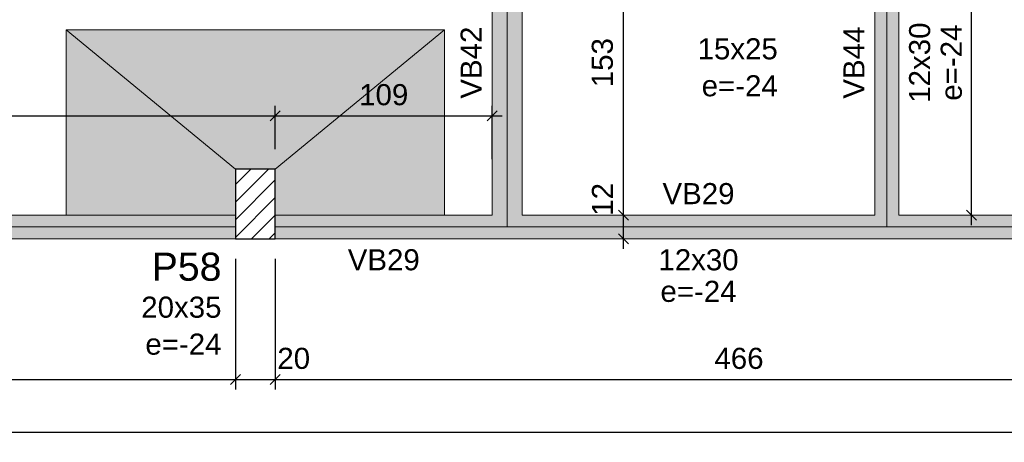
# Model space of a CAD drawing. Header units: millimetres. Extents: x 0 to 119, y 0 to 84.
# Tile 13 of 27: x 72 to 82, y 26 to 30. Entities that reach past the tile are written whole.
import ezdxf

# ---------------------------------------------------------------- set-up
doc = ezdxf.new("R2010")
doc.units = ezdxf.units.MM
doc.header["$MEASUREMENT"] = 0
doc.linetypes.add('NULL', pattern=[0])
doc.layers.get('0').update_dxf_attribs({"lineweight": 18})
for name, color, linetype, lineweight in [('FO-Cotas', 5, 'Continuous', 5), ('FO-Eixos', 5, 'Continuous', 5), ('FO-Hachura das sapatas', 43, 'Continuous', 5), ('FO-Hachura pilar que passa', 19, 'Continuous', 5), ('FO-Hachura viga', 43, 'Continuous', 5), ('FO-Pilares', 4, 'Continuous', 30), ('FO-Seção das fundações', 9, 'Continuous', 5), ('FO-Textos das vigas', 7, 'Continuous', 5), ('FO-Textos dos pilares', 7, 'Continuous', 5), ('FO-Vigas', 1, 'Continuous', 20)]:
    doc.layers.add(name, color=color, linetype=linetype, lineweight=lineweight)
doc.styles.add('Arial', font='txt')
doc.dimstyles.new('UM_50.000000', dxfattribs={"dimtxt": 0.18, "dimasz": 0.1, "dimexe": 0.1, "dimexo": 0.2, "dimgap": 0, "dimtad": 1, "dimtih": 1, "dimtoh": 1, "dimdec": 1, "dimlfac": 50, "dimzin": 0, "dimdsep": 46, "dimtxsty": 'Standard', "dimcen": 0.09, "dimdle": 0.1, "dimadec": 1, "dimazin": 2, "dimtfac": 1, "dimtdec": 4, "dimtofl": 0, "dimtmove": 0, "dimatfit": 3, "dimfxl": 1, "dimtolj": 1, "dimarcsym": 0})

# ---------------------------------------------------------------- blocks, each defined once
blk = doc.blocks.new('_Oblique')
at = {"color": 0, "linetype": 'ByBlock', "lineweight": -2}
blk.add_line((-0.5, -0.5), (0.5, 0.5), dxfattribs=at)
blk = doc.blocks.new('*D40')
at = {"layer": 'Defpoints', "color": 0}
for p in [(65.6512, 27.9604), (74.1152, 27.9604), (74.1152, 26.5484)]:
    blk.add_point(p, dxfattribs=at)
at = {"layer": 'FO-Cotas', "color": 0, "lineweight": -2}
for p, q in [((65.6512, 27.7604), (65.6512, 26.4484)), ((74.1152, 27.7604), (74.1152, 26.4484)), ((65.5512, 26.5484), (74.2152, 26.5484))]:
    blk.add_line(p, q, dxfattribs=at)
at = {"layer": 'FO-Cotas', "color": 0, "lineweight": -2, "xscale": 0.1, "yscale": 0.1, "zscale": 0.1, "rotation": 180}
blk.add_blockref('_Oblique', (65.6512, 26.5484), dxfattribs=at)
at = {"layer": 'FO-Cotas', "color": 0, "lineweight": -2, "xscale": 0.1, "yscale": 0.1, "zscale": 0.1}
blk.add_blockref('_Oblique', (74.1152, 26.5484), dxfattribs=at)
at = {"layer": 'FO-Cotas', "color": 7, "insert": (69.8832, 26.7602), "char_height": 0.2118, "attachment_point": 5, "rotation": 0.00573, "style": 'Arial'}
blk.add_mtext('\\A1;423.2', dxfattribs=at)
blk = doc.blocks.new('*D41')
at = {"layer": 'Defpoints', "color": 0}
for p in [(74.1152, 27.9604), (74.5152, 27.9604), (74.5152, 26.5484)]:
    blk.add_point(p, dxfattribs=at)
at = {"layer": 'FO-Cotas', "color": 0, "lineweight": -2}
for p, q in [((74.1152, 27.7604), (74.1152, 26.4484)), ((74.5152, 27.7604), (74.5152, 26.4484)), ((74.0152, 26.5484), (74.6152, 26.5484))]:
    blk.add_line(p, q, dxfattribs=at)
at = {"layer": 'FO-Cotas', "color": 0, "lineweight": -2, "xscale": 0.1, "yscale": 0.1, "zscale": 0.1, "rotation": 180}
blk.add_blockref('_Oblique', (74.1152, 26.5484), dxfattribs=at)
at = {"layer": 'FO-Cotas', "color": 0, "lineweight": -2, "xscale": 0.1, "yscale": 0.1, "zscale": 0.1}
blk.add_blockref('_Oblique', (74.5152, 26.5484), dxfattribs=at)
at = {"layer": 'FO-Cotas', "color": 7, "insert": (74.7005, 26.7602), "char_height": 0.2118, "attachment_point": 5, "rotation": 0.00573, "style": 'Arial'}
blk.add_mtext('\\A1;20', dxfattribs=at)
blk = doc.blocks.new('*D42')
at = {"layer": 'Defpoints', "color": 0}
for p in [(74.5152, 27.9604), (83.836, 27.9604), (83.836, 26.5484)]:
    blk.add_point(p, dxfattribs=at)
at = {"layer": 'FO-Cotas', "color": 0, "lineweight": -2}
for p, q in [((74.5152, 27.7604), (74.5152, 26.4484)), ((83.836, 27.7604), (83.836, 26.4484)), ((74.4152, 26.5484), (83.936, 26.5484))]:
    blk.add_line(p, q, dxfattribs=at)
at = {"layer": 'FO-Cotas', "color": 0, "lineweight": -2, "xscale": 0.1, "yscale": 0.1, "zscale": 0.1, "rotation": 180}
blk.add_blockref('_Oblique', (74.5152, 26.5484), dxfattribs=at)
at = {"layer": 'FO-Cotas', "color": 0, "lineweight": -2, "xscale": 0.1, "yscale": 0.1, "zscale": 0.1}
blk.add_blockref('_Oblique', (83.836, 26.5484), dxfattribs=at)
at = {"layer": 'FO-Cotas', "color": 7, "insert": (79.1756, 26.7602), "char_height": 0.2118, "attachment_point": 5, "style": 'Arial'}
blk.add_mtext('\\A1;466', dxfattribs=at)
blk = doc.blocks.new('*D44')
at = {"layer": 'Defpoints', "color": 0}
for p in [(15.1352, 28.6026), (84.4358, 27.9604), (84.4358, 26.0189)]:
    blk.add_point(p, dxfattribs=at)
at = {"layer": 'FO-Cotas', "color": 0, "lineweight": -2}
for p, q in [((15.1352, 28.4026), (15.1352, 25.9189)), ((84.4358, 27.7604), (84.4358, 25.9189)), ((15.0352, 26.0189), (84.5358, 26.0189))]:
    blk.add_line(p, q, dxfattribs=at)
at = {"layer": 'FO-Cotas', "color": 0, "lineweight": -2, "xscale": 0.1, "yscale": 0.1, "zscale": 0.1, "rotation": 180}
blk.add_blockref('_Oblique', (15.1352, 26.0189), dxfattribs=at)
at = {"layer": 'FO-Cotas', "color": 0, "lineweight": -2, "xscale": 0.1, "yscale": 0.1, "zscale": 0.1}
blk.add_blockref('_Oblique', (84.4358, 26.0189), dxfattribs=at)
at = {"layer": 'FO-Cotas', "color": 7, "insert": (49.7855, 26.2307), "char_height": 0.2118, "attachment_point": 5, "style": 'Arial'}
blk.add_mtext('\\A1;3465', dxfattribs=at)
blk = doc.blocks.new('*D175')
at = {"layer": 'Defpoints', "color": 0}
for p in [(78.0152, 28.2004), (78.0152, 28.2004), (78.0152, 27.9604)]:
    blk.add_point(p, dxfattribs=at)
at = {"layer": 'FO-Cotas', "color": 0, "lineweight": -2}
blk.add_line((78.0152, 27.8604), (78.0152, 28.3004), dxfattribs=at)
at = {"layer": 'FO-Cotas', "color": 0, "lineweight": -2, "xscale": 0.1, "yscale": 0.1, "zscale": 0.1}
for p, rotation in [((78.0152, 28.2004), 90), ((78.0152, 27.9604), 270)]:
    blk.add_blockref('_Oblique', p, dxfattribs=dict(at, rotation=rotation))
at = {"layer": 'FO-Cotas', "color": 7, "insert": (77.8034, 28.3577), "char_height": 0.2118, "attachment_point": 5, "rotation": 90, "style": 'Arial'}
blk.add_mtext('\\A1;12', dxfattribs=at)
blk = doc.blocks.new('*D176')
at = {"layer": 'Defpoints', "color": 0}
for p in [(78.0152, 31.2604), (78.0152, 31.2604), (78.0152, 28.2004)]:
    blk.add_point(p, dxfattribs=at)
at = {"layer": 'FO-Cotas', "color": 0, "lineweight": -2}
blk.add_line((78.0152, 28.1004), (78.0152, 31.3604), dxfattribs=at)
at = {"layer": 'FO-Cotas', "color": 0, "lineweight": -2, "xscale": 0.1, "yscale": 0.1, "zscale": 0.1}
for p, rotation in [((78.0152, 31.2604), 90), ((78.0152, 28.2004), 270)]:
    blk.add_blockref('_Oblique', p, dxfattribs=dict(at, rotation=rotation))
at = {"layer": 'FO-Cotas', "color": 7, "insert": (77.8034, 29.7304), "char_height": 0.2118, "attachment_point": 5, "rotation": 90, "style": 'Arial'}
blk.add_mtext('\\A1;153', dxfattribs=at)
blk = doc.blocks.new('*D188')
at = {"layer": 'Defpoints', "color": 0}
for p in [(81.5124, 34.8208), (81.5124, 34.8208), (81.5124, 28.2004)]:
    blk.add_point(p, dxfattribs=at)
at = {"layer": 'FO-Cotas', "color": 0, "lineweight": -2}
blk.add_line((81.5124, 28.1004), (81.5124, 34.9208), dxfattribs=at)
at = {"layer": 'FO-Cotas', "color": 0, "lineweight": -2, "xscale": 0.1, "yscale": 0.1, "zscale": 0.1}
for p, rotation in [((81.5124, 34.8208), 90), ((81.5124, 28.2004), 270)]:
    blk.add_blockref('_Oblique', p, dxfattribs=dict(at, rotation=rotation))
at = {"layer": 'FO-Cotas', "color": 7, "insert": (81.3006, 31.5106), "char_height": 0.2118, "attachment_point": 5, "rotation": 90, "style": 'Arial'}
blk.add_mtext('\\A1;331', dxfattribs=at)
blk = doc.blocks.new('*D210')
at = {"layer": 'Defpoints', "color": 0}
for p in [(74.5152, 29.1956), (74.5152, 28.6604), (65.6512, 28.5602)]:
    blk.add_point(p, dxfattribs=at)
at = {"layer": 'FO-Cotas', "color": 0, "lineweight": -2}
for p, q in [((65.6512, 28.7602), (65.6512, 29.2956)), ((74.5152, 28.8604), (74.5152, 29.2956)), ((65.5512, 29.1956), (74.6152, 29.1956))]:
    blk.add_line(p, q, dxfattribs=at)
at = {"layer": 'FO-Cotas', "color": 0, "lineweight": -2, "xscale": 0.1, "yscale": 0.1, "zscale": 0.1, "rotation": 180}
blk.add_blockref('_Oblique', (65.6512, 29.1956), dxfattribs=at)
at = {"layer": 'FO-Cotas', "color": 0, "lineweight": -2, "xscale": 0.1, "yscale": 0.1, "zscale": 0.1}
blk.add_blockref('_Oblique', (74.5152, 29.1956), dxfattribs=at)
at = {"layer": 'FO-Cotas', "color": 7, "insert": (70.0832, 29.4074), "char_height": 0.2118, "attachment_point": 5, "rotation": 0.00573, "style": 'Arial'}
blk.add_mtext('\\A1;443.2', dxfattribs=at)
blk = doc.blocks.new('*D211')
at = {"layer": 'Defpoints', "color": 0}
for p in [(76.6956, 29.1956), (74.5152, 28.6604), (76.6956, 28.5602)]:
    blk.add_point(p, dxfattribs=at)
at = {"layer": 'FO-Cotas', "color": 0, "lineweight": -2}
for p, q in [((74.5152, 28.8604), (74.5152, 29.2956)), ((76.6956, 28.7602), (76.6956, 29.2956)), ((74.4152, 29.1956), (76.7956, 29.1956))]:
    blk.add_line(p, q, dxfattribs=at)
at = {"layer": 'FO-Cotas', "color": 0, "lineweight": -2, "xscale": 0.1, "yscale": 0.1, "zscale": 0.1, "rotation": 180}
blk.add_blockref('_Oblique', (74.5152, 29.1956), dxfattribs=at)
at = {"layer": 'FO-Cotas', "color": 0, "lineweight": -2, "xscale": 0.1, "yscale": 0.1, "zscale": 0.1}
blk.add_blockref('_Oblique', (76.6956, 29.1956), dxfattribs=at)
at = {"layer": 'FO-Cotas', "color": 7, "insert": (75.6054, 29.4074), "char_height": 0.2118, "attachment_point": 5, "style": 'Arial'}
blk.add_mtext('\\A1;109', dxfattribs=at)

msp = doc.modelspace()

# ---------------------------------------------------------------- hatches: boundary and pattern name
at = {"layer": 'FO-Hachura das sapatas', "linetype": 'Continuous'}
h = msp.add_hatch(color=43, dxfattribs=at)
h.paths.add_polyline_path([(76.2152, 30.0604), (72.4152, 30.0604), (72.4152, 27.9604), (76.2152, 27.9604), (76.2152, 30.0604)])
h.paths.add_polyline_path([(74.1152, 28.6604), (74.1152, 28.2004), (72.4152, 28.2004), (72.4152, 27.9604), (76.2152, 27.9604), (76.2152, 28.2004), (74.5152, 28.2004), (74.5152, 28.6604), (74.1152, 28.6604)], flags=0)
at = {"layer": 'FO-Hachura pilar que passa', "linetype": 'Continuous'}
h = msp.add_hatch(dxfattribs=at)
h.set_pattern_fill('ANSI31', color=19, style=0)
h.paths.add_polyline_path([(74.5152, 28.6604), (74.3152, 28.6604), (74.1152, 28.6604), (74.1152, 28.3104), (74.1152, 27.9604), (74.3152, 27.9604), (74.5152, 27.9604), (74.5152, 28.3104)])
at = {"layer": 'FO-Hachura viga', "linetype": 'Continuous'}
for points in [[(76.9956, 28.2004), (76.9956, 28.2004), (76.9956, 31.2604), (76.8456, 31.4104), (76.6956, 31.4104), (76.6956, 28.2004), (76.8456, 28.0804), (76.9956, 28.2004)], [(80.7824, 28.2006), (80.7824, 28.2006), (80.7824, 31.2604), (80.5424, 31.2604), (80.5424, 28.2004), (80.6624, 28.0804), (80.7824, 28.2006)], [(74.1152, 28.2004), (74.1152, 28.2004), (65.6512, 28.2004), (65.6512, 27.9604), (74.1152, 27.9604), (74.1152, 28.2004)], [(76.8456, 28.0804), (76.8456, 28.0804), (76.6956, 28.2004), (74.5152, 28.2004), (74.5152, 27.9604), (76.8456, 27.9604), (76.8456, 28.0804)], [(80.6624, 28.0804), (80.6624, 28.0804), (80.5424, 28.2004), (76.9956, 28.2004), (76.8456, 28.0804), (76.8456, 27.9604), (80.6624, 27.9604), (80.6624, 28.0804)], [(83.836, 27.9606), (83.836, 27.9606), (83.836, 28.2006), (80.7824, 28.2006), (80.6624, 28.0804), (80.6624, 27.9604), (83.836, 27.9606)]]:
    msp.add_hatch(color=43, dxfattribs=at).paths.add_polyline_path(points)

# ---------------------------------------------------------------- linework, layer by layer
at = {"layer": 'FO-Eixos'}
for p, q in [((76.8456, 28.0804), (76.8456, 31.4104)), ((80.6624, 28.0804), (80.6624, 31.2604)), ((65.6514, 28.0804), (74.1152, 28.0804)), ((74.5152, 28.0804), (76.8456, 28.0804)), ((76.8456, 28.0804), (80.6624, 28.0804)), ((80.6624, 28.0804), (83.8358, 28.0804))]:
    msp.add_line(p, q, dxfattribs=at)
at = {"layer": 'FO-Pilares'}
msp.add_lwpolyline([(74.5152, 28.6604), (74.3152, 28.6604), (74.1152, 28.6604), (74.1152, 28.3104), (74.1152, 27.9604), (74.3152, 27.9604), (74.5152, 27.9604), (74.5152, 28.3104), (74.5152, 28.6604)], close=True, dxfattribs=at)
at = {"layer": 'FO-Seção das fundações'}
for p, q in [((72.4152, 30.0604), (74.1152, 28.6604)), ((76.2152, 30.0604), (74.5152, 28.6604)), ((72.4152, 27.9604), (74.1152, 27.9604)), ((76.2152, 27.9604), (74.5152, 27.9604))]:
    msp.add_line(p, q, dxfattribs=at)
for points in [[(72.4152, 30.0604), (76.2152, 30.0604)], [(72.4152, 30.0604), (72.4152, 28.2004)], [(76.2152, 28.2004), (76.2152, 30.0604)], [(76.2152, 27.9604), (72.4152, 27.9604)]]:
    msp.add_lwpolyline(points, dxfattribs=at)
at = {"layer": 'FO-Vigas'}
for p, q in [((76.6956, 28.2004), (76.6956, 31.4104)), ((76.9956, 28.2004), (76.9956, 31.2604)), ((80.5424, 28.2004), (80.5424, 31.2604)), ((80.7824, 28.2004), (80.7824, 31.2604)), ((65.6512, 28.2004), (74.1152, 28.2004)), ((74.5152, 28.2004), (76.6956, 28.2004)), ((76.9956, 28.2004), (80.5424, 28.2004)), ((80.7824, 28.2004), (83.836, 28.2004)), ((65.6512, 27.9604), (74.1152, 27.9604)), ((74.5152, 27.9604), (76.8456, 27.9604)), ((76.8456, 27.9604), (80.6624, 27.9604)), ((80.6624, 27.9604), (83.836, 27.9604))]:
    msp.add_line(p, q, dxfattribs=at)

# ---------------------------------------------------------------- texts
at = {"layer": 'FO-Textos das vigas', "linetype": 'NULL', "char_height": 0.2118, "attachment_point": 8, "rotation": 90.00021, "line_spacing_factor": 0.798, "style": 'Arial'}
for s, insert, width in [('12x30', (81.0997, 29.7306), 1.580273), ('e=-24', (81.4177, 29.7306), 1.499561), ('VB42', (76.5897, 29.7306), 1.418848), ('VB44', (80.4367, 29.7306), 1.418848)]:
    msp.add_mtext(s, dxfattribs=dict(at, insert=insert, width=width))
at = {"layer": 'FO-Textos das vigas', "linetype": 'NULL', "char_height": 0.2118, "attachment_point": 8, "line_spacing_factor": 0.798, "style": 'Arial'}
for s, insert, width in [('VB29', (78.7686, 28.3065), 1.418848), ('VB29', (75.6056, 27.6425), 1.418848), ('12x30', (78.7686, 27.6425), 1.580273), ('e=-24', (78.7686, 27.3255), 1.499561)]:
    msp.add_mtext(s, dxfattribs=dict(at, insert=insert, width=width))
at = {"layer": 'FO-Textos dos pilares', "linetype": 'NULL', "attachment_point": 9, "line_spacing_factor": 0.798, "style": 'Arial'}
for s, insert, char_height, width in [('15x25', (79.5656, 29.7605), 0.2118, 1.580273), ('e=-24', (79.5656, 29.3895), 0.2118, 1.499561), ('P58', (73.9746, 27.5368), 0.2824, 1.387852), ('20x35', (73.9746, 27.1665), 0.2118, 1.580273), ('e=-24', (73.9746, 26.7955), 0.2118, 1.499561)]:
    msp.add_mtext(s, dxfattribs=dict(at, insert=insert, char_height=char_height, width=width))

# ---------------------------------------------------------------- dimensions: what is measured, and where the dimension line sits
at = {"layer": 'FO-Cotas'}
for base, p1, p2, picture, middle in [((81.5124, 34.8208), (81.5124, 28.2004), (81.5124, 34.8208), '*D188', (81.3006, 31.5106)), ((78.0152, 31.2604), (78.0152, 28.2004), (78.0152, 31.2604), '*D176', (77.8034, 29.7304)), ((78.0152, 28.2004), (78.0152, 27.9604), (78.0152, 28.2004), '*D175', (77.8034, 28.3577))]:
    dim = msp.add_linear_dim(base=base, p1=p1, p2=p2, angle=90, dimstyle='UM_50.000000', override={"dimtxt": 0.2118, "dimasz": 0.1, "dimexe": 0.1, "dimexo": 0.2, "dimtad": 1, "dimtih": 0, "dimtoh": 0, "dimdec": 1, "dimlfac": 50, "dimzin": 8, "dimtxsty": 'Arial', "dimblk": 'Oblique', "dimblk1": 'Oblique', "dimblk2": 'Oblique', "dimsah": 1, "dimdle": 0.1, "dimse1": 1, "dimse2": 1, "dimclrt": 7, "dimadec": 1, "dimazin": 3, "dimtmove": 2, "dimldrblk": 'Oblique'}, dxfattribs=at)
    dim.commit()
    dim.dimension.update_dxf_attribs({"geometry": picture, "text_midpoint": middle, "dimtype": 160, "text_rotation": 90})
for base, p1, p2, picture, middle in [((74.5152, 29.1956), (65.6512, 28.5602), (74.5152, 28.6604), '*D210', (70.0832, 29.4074)), ((74.1152, 26.5484), (65.6512, 27.9604), (74.1152, 27.9604), '*D40', (69.8832, 26.7602)), ((74.5152, 26.5484), (74.1152, 27.9604), (74.5152, 27.9604), '*D41', (74.7005, 26.7602))]:
    dim = msp.add_linear_dim(base=base, p1=p1, p2=p2, dimstyle='UM_50.000000', override={"dimtxt": 0.2118, "dimasz": 0.1, "dimexe": 0.1, "dimexo": 0.2, "dimtad": 1, "dimtih": 0, "dimtoh": 0, "dimdec": 1, "dimlfac": 50, "dimzin": 8, "dimtxsty": 'Arial', "dimblk": 'Oblique', "dimblk1": 'Oblique', "dimblk2": 'Oblique', "dimsah": 1, "dimdle": 0.1, "dimse1": 0, "dimse2": 0, "dimclrt": 7, "dimadec": 1, "dimazin": 3, "dimtmove": 2, "dimldrblk": 'Oblique'}, dxfattribs=at)
    dim.commit()
    dim.dimension.update_dxf_attribs({"geometry": picture, "text_midpoint": middle, "dimtype": 160, "text_rotation": 0.00573})
for base, p1, p2, picture, middle in [((76.6956, 29.1956), (74.5152, 28.6604), (76.6956, 28.5602), '*D211', (75.6054, 29.4074)), ((84.4358, 26.0189), (15.1352, 28.6026), (84.4358, 27.9604), '*D44', (49.7855, 26.2307)), ((83.836, 26.5484), (74.5152, 27.9604), (83.836, 27.9604), '*D42', (79.1756, 26.7602))]:
    dim = msp.add_linear_dim(base=base, p1=p1, p2=p2, dimstyle='UM_50.000000', override={"dimtxt": 0.2118, "dimasz": 0.1, "dimexe": 0.1, "dimexo": 0.2, "dimtad": 1, "dimtih": 0, "dimtoh": 0, "dimdec": 1, "dimlfac": 50, "dimzin": 8, "dimtxsty": 'Arial', "dimblk": 'Oblique', "dimblk1": 'Oblique', "dimblk2": 'Oblique', "dimsah": 1, "dimdle": 0.1, "dimse1": 0, "dimse2": 0, "dimclrt": 7, "dimadec": 1, "dimazin": 3, "dimtmove": 2, "dimldrblk": 'Oblique'}, dxfattribs=at)
    dim.commit()
    dim.dimension.update_dxf_attribs({"geometry": picture, "text_midpoint": middle, "dimtype": 160})

doc.saveas('drawing.dxf')
